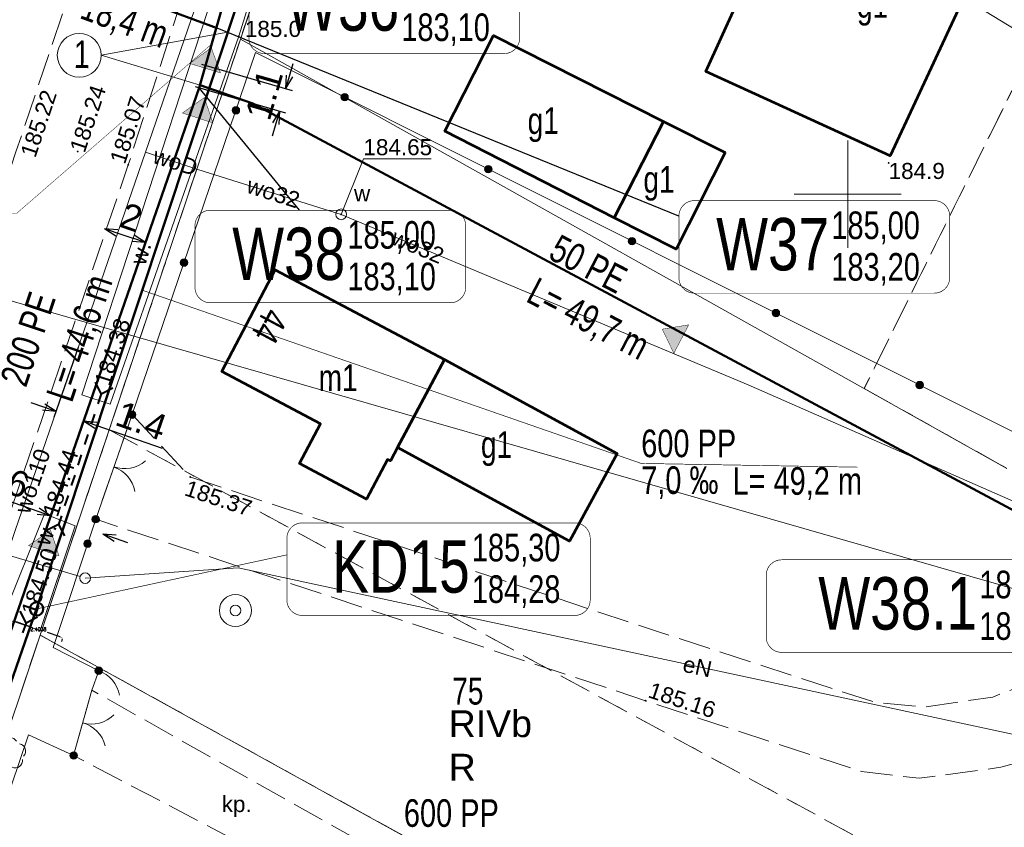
# Model space of a CAD drawing. Header units: metres. Extents: x 7482748 to 7484637, y 5684406 to 5687014.
# Tile 123 of 180: x 7483461 to 7483507, y 5686270 to 5686308. Entities that reach past the tile are written whole.
import ezdxf
from ezdxf.enums import TextEntityAlignment as Align
from ezdxf.lldxf.tags import DXFTag

# ---------------------------------------------------------------- set-up
doc = ezdxf.new("R2010")
doc.units = ezdxf.units.M
doc.header["$MEASUREMENT"] = 0
for name, pattern in [('1', [1.5, 1, -0.5]), ('KTJZ01_500', [2, 1.5, -0.5]), ('l217_500', [2, 1.5, -0.5]), ('l218_500', [1, 0.5, -0.5])]:
    doc.linetypes.add(name, pattern=pattern)
for name, color, linetype, lineweight in [('.domiar', 250, 'Continuous', 9), ('.k deszczowa', 200, 'Continuous', 50), ('.ks tłoczny', 104, 'Continuous', 50), ('_Dzialki', 7, 'Continuous', 0), ('_Dzialki_opis', 7, 'Continuous', 0), ('_Kontury', 7, 'Continuous', 0), ('_Kontury_opis', 7, 'Continuous', 0), ('_Podzial_sekcyjny_krzyze', 7, '1', 13), ('_Uzytki', 7, 'Continuous', 0), ('_Uzytki_opis', 7, 'Continuous', 0), ('BUIB05_01', 7, 'Continuous', 40), ('EGB_Adres', 7, 'Continuous', 0), ('EGB_Budynek', 7, 'Continuous', 0), ('EGB_Budynek_opis', 7, 'Continuous', 0), ('GES__SUSM04_01P', 7, 'Continuous', 13), ('GES__SUUS13_P', 7, 'Continuous', 13), ('KTOK02', 7, 'KTOK02_500', 13), ('KTOK04', 7, 'KTOK04L_500', 13), ('KTOK05_01', 7, 'Continuous', 13), ('RTPW01_P', 7, 'Continuous', 0), ('RTPW02_P', 7, 'Continuous', 0), ('SUPE_L_3', 1, 'Continuous', 13)]:
    doc.layers.add(name, color=color, linetype=linetype, lineweight=lineweight)
doc.layers.add('_ramki_nieplotowane', color=7, linetype='Continuous', lineweight=0, plot=False)
for name, color, linetype, lineweight, true_color in [('GES__SUPE_pL', 1, 'Continuous', 13, 0xff0000), ('GES__SUPS01_08L', 5, 'Continuous', 13, 0x0000ff), ('GES__SUPS01_08P', 5, 'Continuous', 13, 0x0000ff), ('GES__SUPW_01_pL', 5, 'Continuous', 13, 0x0000ff), ('GES__SUUS15_WP', 5, 'Continuous', 13, 0x0000ff), ('OBOP02_01', 7, 'Continuous', 13, 0x008000)]:
    doc.layers.add(name, color=color, linetype=linetype, lineweight=lineweight, true_color=true_color)
for name, color, linetype, lineweight, true_color, transparency in [('GES__SUPE_pT', 1, 'Continuous', 13, 0xff0000, 0.25), ('GES__SUPS01_08G', 5, 'Continuous', 13, 0x0000ff, 0.25), ('GES__SUPW_01_pT', 5, 'Continuous', 13, 0x0000ff, 0.25)]:
    doc.layers.add(name, color=color, linetype=linetype, lineweight=lineweight, true_color=true_color, transparency=transparency)
for name, color, linetype, lineweight, transparency in [('GES__SUUS_ET_08T', 7, 'Continuous', 13, 0.25), ('KTJZ01_O', 7, 'KTJZ01_500', 13, 0.5), ('KTPL01_O', 7, 'KTJZ01_500', 13, 0.5), ('KTPL01_T', 7, 'Continuous', 13, 0.25), ('PTRW02_O', 7, 'Continuous', 13, 0.5), ('PTRW02_T', 7, 'Continuous', 13, 0.25), ('RTPW01_G', 7, 'Continuous', 13, 0.25), ('RTPW02_G', 7, 'Continuous', 13, 0.25)]:
    doc.layers.add(name, color=color, linetype=linetype, lineweight=lineweight, transparency=transparency)
doc.layers.add('IS_kanalizacja_sanitarna', color=7, linetype='SOLID', true_color=0x000000)
doc.layers.add('IS_Opisy_działek_Net', color=7, linetype='SOLID', true_color=0x000000)
doc.layers.add('IS_Węzeł_sieci_kanalizacyjnej_-_opisy', color=7, linetype='Continuous')
doc.styles.get("Standard").update_dxf_attribs({"font": 'simplex.shx', "width": 0.75})
doc.styles.add('STYL_ARIAL', font='simplex.shx', dxfattribs={"width": 0.75, "oblique": 0.1})
doc.styles.add('Style-Arial', font='arial.ttf')
doc.linetypes.add('KTOK02_500', pattern='A,0.5,[117,IS_LineDef.shx,S=0.01,R=0,X=0,Y=0],0.5', length=1)
doc.linetypes.add('KTOK04L_500', pattern='A,0,[119,IS_LineDef.shx,S=0.01,R=0,X=0,Y=0],1', length=1)
tags = doc.linetypes.add('SOLID', pattern=[10, 10, 0]).pattern_tags.tags
tags[6:7] = [DXFTag(74, 4), DXFTag(75, 0), DXFTag(340, '0'), DXFTag(46, 0.0), DXFTag(50, 0.0), DXFTag(44, 0.0), DXFTag(45, 0.0)]
tags[4:5] = [DXFTag(74, 4), DXFTag(75, 0), DXFTag(340, '0'), DXFTag(46, 0.0), DXFTag(50, 0.0), DXFTag(44, 0.0), DXFTag(45, 0.0)]
doc.dimstyles.get("Standard").update_dxf_attribs({"dimtxt": 0.18, "dimasz": 0.18, "dimexe": 0.18, "dimexo": 0.0625, "dimgap": 0.09, "dimtad": 0, "dimtih": 1, "dimtoh": 1, "dimdec": 4, "dimzin": 0, "dimdsep": 46, "dimtxsty": 'Standard', "dimcen": 0.09, "dimadec": 0, "dimazin": 0, "dimtfac": 1, "dimtdec": 4, "dimtofl": 0, "dimtmove": 0, "dimatfit": 3, "dimfxl": 0, "dimtolj": 1, "dimtzin": 0, "dimarcsym": 0})

# ---------------------------------------------------------------- blocks, each defined once
blk = doc.blocks.new('SUPS01')
at = {"layer": 'GES__SUPS01_08P', "linetype": 'Continuous', "lineweight": 13}
h = blk.add_hatch(color=256, dxfattribs=at)
edge = h.paths.add_edge_path()
edge.add_arc((0, 0), 0.045, 0, 360)
blk = doc.blocks.new('SUSM04_01')
at = {"layer": 'GES__SUSM04_01P', "linetype": 'Continuous', "lineweight": 13}
blk.add_circle((0, 0), 0.25, dxfattribs=at)
blk = doc.blocks.new('SUUS13')
at = {"layer": 'GES__SUUS13_P', "linetype": 'Continuous', "lineweight": 13}
for radius in [0.75, 0.25]:
    blk.add_circle((0, 0), radius, dxfattribs=at)
blk = doc.blocks.new('SUUS15_2')
at = {"layer": 'GES__SUUS15_WP', "linetype": 'Continuous', "lineweight": 13}
blk.add_circle((0, 0), 0.25, dxfattribs=at)
blk = doc.blocks.new('OBOP02_01')
at = {"layer": 'OBOP02_01', "linetype": 'Continuous', "lineweight": 13}
h = blk.add_hatch(color=256, dxfattribs=at)
edge = h.paths.add_edge_path()
edge.add_arc((0, 0), 0.05, 0, 360)
for centre, start, end in [((-0.38, 0.12), 102, 222), ((0, 0.4), 30, 150), ((0.38, 0.12), 318, 78), ((-0.24, -0.32), 174, 294), ((0.24, -0.32), 246, 6)]:
    blk.add_arc(centre, 0.35, start, end, dxfattribs=at)
blk = doc.blocks.new('RTPW01')
at = {"layer": 'RTPW01_P', "linetype": 'Continuous', "lineweight": 0}
h = blk.add_hatch(color=256, dxfattribs=at)
edge = h.paths.add_edge_path()
edge.add_arc((0, 0), 0.045, 0, 360)
blk = doc.blocks.new('RTPW01_3')
at = {"layer": 'RTPW02_P', "linetype": 'Continuous', "lineweight": 0}
h = blk.add_hatch(color=256, dxfattribs=at)
edge = h.paths.add_edge_path()
edge.add_arc((0, 0), 0.045, 0, 360)
blk = doc.blocks.new('TerminatorOpen_0.5')
at = {"color": 0, "linetype": 'ByBlock', "lineweight": -2}
for q in [(-1, 0.25), (-1, 0), (-1, -0.25)]:
    blk.add_line((0, 0), q, dxfattribs=at)
blk = doc.blocks.new('*D522')
at = {"layer": '.domiar', "color": 0, "linetype": 'Continuous', "lineweight": -2, "transparency": 16777216}
for p, q in [((7483469.858, 5686306.067), (7483474.082, 5686304.846)), ((7483473.963, 5686305.515), (7483474.132, 5686306.101)), ((7483469.556, 5686305.021), (7483473.779, 5686303.8)), ((7483473.322, 5686303.297), (7483473.152, 5686302.711))]:
    blk.add_line(p, q, dxfattribs=at)
at = {"layer": 'Defpoints', "color": 0, "linetype": 'Continuous', "transparency": 16777216}
for p in [(7483469.57, 5686306.15), (7483469.268, 5686305.104), (7483473.491, 5686303.883)]:
    blk.add_point(p, dxfattribs=at)
at = {"layer": '.domiar', "color": 0, "linetype": 'Continuous', "lineweight": -2, "transparency": 16777216, "xscale": 0.61, "yscale": 0.61, "zscale": 0.61}
for p, rotation in [((7483473.793, 5686304.929), 253.8766293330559), ((7483473.491, 5686303.883), 73.87662933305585)]:
    blk.add_blockref('TerminatorOpen_0.5', p, dxfattribs=dict(at, rotation=rotation))
at = {"layer": '.domiar', "color": 0, "linetype": 'Continuous', "transparency": 16777216, "insert": (7483472.775, 5686304.657), "char_height": 1.2, "attachment_point": 5, "rotation": 73.8766, "style": 'Style-Arial'}
blk.add_mtext('\\A1;1.1', dxfattribs=at)
blk = doc.blocks.new('*D561')
at = {"layer": '.domiar', "color": 0, "linetype": 'Continuous', "lineweight": -2, "transparency": 16777216}
for p, q in [((7483465.429, 5686298.687), (7483465.429, 5686298.687)), ((7483465.907, 5686298.203), (7483466.66, 5686297.942))]:
    blk.add_line(p, q, dxfattribs=at)
at = {"layer": 'Defpoints', "color": 0, "linetype": 'Continuous', "transparency": 16777216}
for p in [(7483465.331, 5686298.403), (7483467.236, 5686297.742), (7483467.236, 5686297.742)]:
    blk.add_point(p, dxfattribs=at)
at = {"layer": '.domiar', "color": 0, "linetype": 'Continuous', "lineweight": -2, "transparency": 16777216, "xscale": 0.61, "yscale": 0.61, "zscale": 0.61}
for p, rotation in [((7483465.331, 5686298.403), 160.8690700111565), ((7483467.236, 5686297.742), 340.8690700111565)]:
    blk.add_blockref('TerminatorOpen_0.5', p, dxfattribs=dict(at, rotation=rotation))
at = {"layer": '.domiar', "color": 0, "linetype": 'Continuous', "transparency": 16777216, "insert": (7483466.579, 5686298.926), "char_height": 1.2, "attachment_point": 5, "rotation": 340.8691, "style": 'Style-Arial'}
blk.add_mtext('\\A1;2', dxfattribs=at)
blk = doc.blocks.new('*D562')
at = {"layer": '.domiar', "color": 0, "linetype": 'Continuous', "lineweight": -2, "transparency": 16777216}
for p, q in [((7483461.132, 5686280.146), (7483461.17, 5686280.257)), ((7483461.281, 5686280.028), (7483461.822, 5686279.84)), ((7483463.212, 5686279.358), (7483462.671, 5686279.545)), ((7483463.362, 5686279.24), (7483463.323, 5686279.129))]:
    blk.add_line(p, q, dxfattribs=at)
at = {"layer": '.domiar', "color": 0, "linetype": 'Continuous', "lineweight": 53, "transparency": 16777216}
for points in [[(7483461.291, 5686280.056), (7483461.271, 5686279.999), (7483461.111, 5686280.087)], [(7483463.222, 5686279.386), (7483463.202, 5686279.329), (7483463.382, 5686279.299)]]:
    blk.add_solid(points, dxfattribs=at)
at = {"layer": 'Defpoints', "color": 0, "linetype": 'Continuous', "lineweight": 53, "transparency": 16777216}
for p in [(7483461.111, 5686280.087), (7483461.111, 5686280.087), (7483463.382, 5686279.299)]:
    blk.add_point(p, dxfattribs=at)
at = {"layer": '.domiar', "color": 0, "linetype": 'Continuous', "transparency": 16777216, "insert": (7483462.247, 5686279.693), "char_height": 0.18, "attachment_point": 5}
blk.add_mtext('\\A1;2.4038', dxfattribs=at)
blk = doc.blocks.new('*D576')
at = {"layer": '.domiar', "color": 0, "linetype": 'Continuous', "lineweight": -2, "transparency": 16777216}
for p, q in [((7483464.107, 5686292.847), (7483462.972, 5686289.577)), ((7483465.384, 5686292.404), (7483464.25, 5686289.134)), ((7483462.494, 5686290.06), (7483461.918, 5686290.26)), ((7483464.924, 5686289.217), (7483468.02, 5686288.143))]:
    blk.add_line(p, q, dxfattribs=at)
at = {"layer": 'Defpoints', "color": 0, "linetype": 'Continuous', "transparency": 16777216}
for p in [(7483464.205, 5686293.13), (7483465.482, 5686292.687), (7483464.348, 5686289.417)]:
    blk.add_point(p, dxfattribs=at)
at = {"layer": '.domiar', "color": 0, "linetype": 'Continuous', "lineweight": -2, "transparency": 16777216, "xscale": 0.61, "yscale": 0.61, "zscale": 0.61}
for p, rotation in [((7483463.071, 5686289.86), 340.8690699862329), ((7483464.348, 5686289.417), 160.8690699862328)]:
    blk.add_blockref('TerminatorOpen_0.5', p, dxfattribs=dict(at, rotation=rotation))
at = {"layer": '.domiar', "color": 0, "linetype": 'Continuous', "transparency": 16777216, "insert": (7483467.056, 5686289.433), "char_height": 1.2, "attachment_point": 5, "rotation": 340.8691, "style": 'Style-Arial'}
blk.add_mtext('\\A1;1.4', dxfattribs=at)
blk = doc.blocks.new('*D577')
at = {"layer": '.domiar', "color": 0, "linetype": 'Continuous', "lineweight": -2, "transparency": 16777216}
for p, q in [((7483462.238, 5686285.195), (7483459.012, 5686286.314)), ((7483462.716, 5686284.712), (7483462.716, 5686284.712)), ((7483465.152, 5686283.867), (7483465.152, 5686283.867)), ((7483465.826, 5686283.95), (7483466.403, 5686283.75))]:
    blk.add_line(p, q, dxfattribs=at)
at = {"layer": 'Defpoints', "color": 0, "linetype": 'Continuous', "transparency": 16777216}
for p in [(7483462.814, 5686284.995), (7483462.814, 5686284.995), (7483465.25, 5686284.15)]:
    blk.add_point(p, dxfattribs=at)
at = {"layer": '.domiar', "color": 0, "linetype": 'Continuous', "lineweight": -2, "transparency": 16777216, "xscale": 0.61, "yscale": 0.61, "zscale": 0.61}
for p, rotation in [((7483462.814, 5686284.995), 340.8690700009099), ((7483465.25, 5686284.15), 160.8690700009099)]:
    blk.add_blockref('TerminatorOpen_0.5', p, dxfattribs=dict(at, rotation=rotation))
at = {"layer": '.domiar', "color": 0, "linetype": 'Continuous', "transparency": 16777216, "insert": (7483460.636, 5686286.717), "char_height": 1.2, "attachment_point": 5, "rotation": 340.8691, "style": 'Style-Arial'}
blk.add_mtext('\\A1;2.6', dxfattribs=at)

msp = doc.modelspace()

# ---------------------------------------------------------------- hatches: boundary and pattern name
at = {"layer": 'IS_kanalizacja_sanitarna', "linetype": 'Continuous', "ltscale": 0.01}
for points in [[(7483470.31352, 5686306.84004), (7483469.30434, 5686306.10243), (7483470.73905, 5686305.6647)], [(7483469.98965, 5686304.51012), (7483468.96535, 5686303.79366), (7483470.39065, 5686303.32619)], [(7483491.35026, 5686293.70071), (7483491.89025, 5686292.57336), (7483492.58371, 5686293.90344)], [(7483462.81648, 5686284.30855), (7483461.78752, 5686283.5988), (7483463.20973, 5686283.12201)]]:
    msp.add_hatch(color=256, dxfattribs=at).paths.add_polyline_path(points)
at = {"layer": 'KTOK05_01', "linetype": 'Continuous', "lineweight": 13}
h = msp.add_hatch(color=256, dxfattribs=at)
edge = h.paths.add_edge_path()
edge.add_arc((7483476.53339, 5686304.5294), 0.175, 0, 360)
h = msp.add_hatch(color=256, dxfattribs=at)
edge = h.paths.add_edge_path()
edge.add_arc((7483471.45908, 5686303.908), 0.175, 0, 360)
h = msp.add_hatch(color=256, dxfattribs=at)
edge = h.paths.add_edge_path()
edge.add_arc((7483483.23907, 5686301.17025), 0.175, 0, 360)
h = msp.add_hatch(color=256, dxfattribs=at)
edge = h.paths.add_edge_path()
edge.add_arc((7483489.94474, 5686297.81111), 0.175, 0, 360)
h = msp.add_hatch(color=256, dxfattribs=at)
edge = h.paths.add_edge_path()
edge.add_arc((7483469.03954, 5686296.809), 0.175, 0, 360)
h = msp.add_hatch(color=256, dxfattribs=at)
edge = h.paths.add_edge_path()
edge.add_arc((7483496.65042, 5686294.45196), 0.175, 0, 360)
h = msp.add_hatch(color=256, dxfattribs=at)
edge = h.paths.add_edge_path()
edge.add_arc((7483503.3561, 5686291.09281), 0.175, 0, 360)
h = msp.add_hatch(color=256, dxfattribs=at)
edge = h.paths.add_edge_path()
edge.add_arc((7483466.62, 5686289.71), 0.175, 0, 360)
h = msp.add_hatch(color=256, dxfattribs=at)
edge = h.paths.add_edge_path()
edge.add_arc((7483464.92, 5686284.83), 0.175, 0, 360)
h = msp.add_hatch(color=256, dxfattribs=at)
edge = h.paths.add_edge_path()
edge.add_arc((7483464.54165, 5686283.69114), 0.175, 0, 360)
h = msp.add_hatch(color=256, dxfattribs=at)
edge = h.paths.add_edge_path()
edge.add_arc((7483465.06, 5686277.76), 0.175, 0, 360)
h = msp.add_hatch(color=256, dxfattribs=at)
edge = h.paths.add_edge_path()
edge.add_arc((7483463.89, 5686273.8), 0.175, 0, 360)

# ---------------------------------------------------------------- linework, layer by layer
at = {"layer": '.domiar', "linetype": 'Continuous'}
for points in [[(7483471.08638, 5686307.55607), (7483465.17322, 5686306.48647)], [(7483465.17322, 5686306.48647), (7483469.78693, 5686305.09685)]]:
    msp.add_lwpolyline(points, dxfattribs=at)
msp.add_circle((7483464.15195, 5686306.48647), 1.02127, dxfattribs=at)
at = {"layer": '.k deszczowa', "linetype": 'Continuous'}
for points in [[(7483477.63796, 5686327.31231), (7483462.1617, 5686280.64377)], [(7483462.1617, 5686280.64377), (7483445.76597, 5686233.40003)]]:
    msp.add_lwpolyline(points, dxfattribs=at)
msp.add_ellipse((7483462.1617, 5686280.64327), major_axis=(0.315, 0), ratio=1, dxfattribs=at)
at = {"layer": '.ks tłoczny', "color": 111, "linetype": 'Continuous', "true_color": 0x70ffb8}
for points in [[(7483539.01604, 5686517.01603), (7483532.57298, 5686498.14781), (7483528.59305, 5686485.74461), (7483524.06285, 5686471.15079), (7483517.4639, 5686451.301), (7483517.4639, 5686451.301), (7483513.19053, 5686438.59386), (7483506.80338, 5686419.9052), (7483503.67491, 5686410.75136), (7483489.19771, 5686367.92381), (7483488.55879, 5686366.36971), (7483487.69105, 5686359.59365), (7483481.55397, 5686341.5735), (7483479.339, 5686335.06975), (7483478.08149, 5686331.37736), (7483471.44464, 5686310.91538), (7483469.74193, 5686304.9671), (7483455.28388, 5686263.28755), (7483450.42845, 5686249.12706), (7483447.14669, 5686239.55607), (7483444.38858, 5686231.83101), (7483432.0435, 5686195.45156)], [(7483470.59329, 5686307.75754), (7483459.45908, 5686311.87349)]]:
    msp.add_lwpolyline(points, dxfattribs=at)
at = {"layer": '.ks tłoczny', "linetype": 'Continuous'}
msp.add_lwpolyline([(7483518.19788, 5686290.28794), (7483513.84531, 5686281.97301), (7483472.25648, 5686304.2402), (7483469.78693, 5686305.09685)], dxfattribs=at)
at = {"layer": '_Dzialki', "color": 96, "linetype": 'Continuous', "true_color": 0x008000}
msp.add_line((7483462.33, 5686279.42), (7483551.78, 5686229.99), dxfattribs=at)
at = {"layer": '_Dzialki', "color": 96, "linetype": 'Continuous', "true_color": 0x008000, "flags": 128}
for points in [[(7483480.54, 5686333.61), (7483471.67, 5686307.23)], [(7483512.58, 5686304.78), (7483492.85, 5686316.82)], [(7483462.33, 5686279.42), (7483471.67, 5686307.23)], [(7483471.67, 5686307.23), (7483507.43, 5686287.2)], [(7483453.22, 5686252.18), (7483462.33, 5686279.42)]]:
    msp.add_lwpolyline(points, dxfattribs=at)
at = {"layer": '_Kontury', "color": 96, "linetype": 'l217_500', "true_color": 0x008000, "flags": 128}
for points in [[(7483480.54, 5686333.61), (7483471.67, 5686307.23)], [(7483514.35, 5686318.33), (7483500.77, 5686290.93)], [(7483471.67, 5686307.23), (7483465.55, 5686289)], [(7483500.77, 5686290.93), (7483512.63, 5686284.29)], [(7483465.55, 5686289), (7483462.33, 5686279.42)], [(7483465.55, 5686289), (7483505.41, 5686267.28)], [(7483462.33, 5686279.42), (7483455.91, 5686260.22)], [(7483462.33, 5686279.42), (7483486.47, 5686266.08)]]:
    msp.add_lwpolyline(points, dxfattribs=at)
at = {"layer": '_Podzial_sekcyjny_krzyze', "linetype": 'Continuous'}
for p, q in [((7483500, 5686297.5), (7483500, 5686302.5)), ((7483497.5, 5686300), (7483502.5, 5686300))]:
    msp.add_line(p, q, dxfattribs=at)
at = {"layer": '_ramki_nieplotowane', "color": 3, "linetype": 'Continuous', "lineweight": 0, "flags": 128}
msp.add_lwpolyline([(7483284.2, 5686345.82), (7483569.66, 5686263.79), (7483685.79, 5686667.94), (7483400.34, 5686749.97), (7483284.2, 5686345.82)], close=True, dxfattribs=at)
at = {"layer": '_Uzytki', "color": 96, "linetype": 'l218_500', "true_color": 0x008000, "flags": 128}
for points in [[(7483480.54, 5686333.61), (7483471.67, 5686307.23)], [(7483500.77, 5686290.93), (7483514.35, 5686318.33)], [(7483471.67, 5686307.23), (7483465.55, 5686289)], [(7483512.63, 5686284.29), (7483500.77, 5686290.93)], [(7483465.55, 5686289), (7483462.33, 5686279.42)], [(7483465.55, 5686289), (7483505.41, 5686267.28)], [(7483462.33, 5686279.42), (7483455.91, 5686260.22)], [(7483486.47, 5686266.08), (7483462.33, 5686279.42)]]:
    msp.add_lwpolyline(points, dxfattribs=at)
at = {"layer": 'BUIB05_01', "linetype": 'Continuous', "lineweight": 40}
for p, q in [((7483465.18, 5686290.69), (7483464.91, 5686291.23)), ((7483465.18, 5686290.69), (7483465.72, 5686290.96)), ((7483465.18, 5686290.69), (7483465.02, 5686290.21)), ((7483464.87, 5686289.74), (7483464.71, 5686289.26)), ((7483464.56, 5686288.79), (7483464.4, 5686288.31)), ((7483464.25, 5686287.84), (7483464.09, 5686287.36)), ((7483463.94, 5686286.89), (7483463.78, 5686286.41)), ((7483463.63, 5686285.94), (7483463.47, 5686285.46)), ((7483463.32, 5686284.99), (7483463.19, 5686284.59)), ((7483463.19, 5686284.59), (7483462.65, 5686284.32)), ((7483463.19, 5686284.59), (7483463.46, 5686284.05)), ((7483461.67, 5686280), (7483461.4, 5686280.54)), ((7483461.67, 5686280), (7483462.21, 5686280.27)), ((7483461.67, 5686280), (7483461.51, 5686279.53))]:
    msp.add_line(p, q, dxfattribs=at)
at = {"layer": 'EGB_Budynek', "color": 7, "linetype": 'Continuous', "lineweight": 53, "flags": 128}
for points in [[(7483507.17, 5686312.97), (7483501.98, 5686301.79), (7483496.24, 5686304.42), (7483493.38, 5686305.73), (7483495.53, 5686310.46), (7483498.39, 5686309.15), (7483501.34, 5686315.63), (7483507.17, 5686312.97)], [(7483491.41, 5686303.39), (7483489.1, 5686298.9), (7483481.2, 5686302.95), (7483483.48, 5686307.41), (7483491.41, 5686303.39)], [(7483494.29, 5686301.94), (7483492, 5686297.43), (7483489.1, 5686298.9), (7483491.41, 5686303.39), (7483494.29, 5686301.94)], [(7483481.19, 5686292.28), (7483479, 5686288.17), (7483478.67, 5686287.55), (7483478.54, 5686287.62), (7483477.56, 5686285.77), (7483474.42, 5686287.43), (7483475.4, 5686289.28), (7483470.81, 5686291.73), (7483473.3, 5686296.47), (7483481.19, 5686292.28)], [(7483481.19, 5686292.28), (7483489.24, 5686287.89), (7483487.03, 5686283.81), (7483479, 5686288.17), (7483481.19, 5686292.28)]]:
    msp.add_lwpolyline(points, dxfattribs=at)
at = {"layer": 'GES__SUPE_pL', "linetype": 'Continuous', "lineweight": 13, "flags": 128}
msp.add_lwpolyline([(7483464.43, 5686282.08), (7483471.57, 5686282.56), (7483521.43, 5686271.84)], dxfattribs=at)
at = {"layer": 'GES__SUPS01_08L', "linetype": 'Continuous', "lineweight": 13, "flags": 128}
msp.add_lwpolyline([(7483476.37, 5686299.06), (7483477.41, 5686301.65), (7483480.57, 5686301.65)], dxfattribs=at)
at = {"layer": 'GES__SUPW_01_pL', "linetype": 'Continuous', "lineweight": 13}
for q in [(7483467.24, 5686301.96), (7483476.37, 5686299.06)]:
    msp.add_line((7483469.68, 5686301.16), q, dxfattribs=at)
at = {"layer": 'GES__SUPW_01_pL', "linetype": 'Continuous', "lineweight": 13, "flags": 128}
for points in [[(7483491.21, 5686372.73), (7483490.51, 5686369.87), (7483479.36, 5686339), (7483478.06, 5686333.44), (7483477.24, 5686331.05), (7483467.24, 5686301.96)], [(7483440.69, 5686248.23), (7483448.54, 5686245.04), (7483450.48, 5686251.51), (7483451.78, 5686255.85), (7483461.17, 5686284.3), (7483467.24, 5686301.96)], [(7483476.37, 5686299.06), (7483495.36, 5686291.1), (7483521.78, 5686279.5)]]:
    msp.add_lwpolyline(points, dxfattribs=at)
at = {"layer": 'IS_kanalizacja_sanitarna', "linetype": 'Continuous', "ltscale": 0.01, "const_width": 0.02}
for points in [[(7483470.31352, 5686306.84004), (7483469.30434, 5686306.10243), (7483470.73905, 5686305.6647), (7483470.31352, 5686306.84004)], [(7483469.98965, 5686304.51012), (7483468.96535, 5686303.79366), (7483470.39065, 5686303.32619), (7483469.98965, 5686304.51012)], [(7483491.35026, 5686293.70071), (7483491.89025, 5686292.57336), (7483492.58371, 5686293.90344), (7483491.35026, 5686293.70071)], [(7483462.81648, 5686284.30855), (7483461.78752, 5686283.5988), (7483463.20973, 5686283.12201), (7483462.81648, 5686284.30855)]]:
    msp.add_lwpolyline(points, dxfattribs=at)
at = {"layer": 'IS_Opisy_działek_Net', "linetype": 'Continuous', "ltscale": 0.01, "const_width": 0.02}
msp.add_lwpolyline([(7483470.37828, 5686307.0523), (7483461.24148, 5686299.1129), (7483455.40267, 5686299.1129)], dxfattribs=at)
at = {"layer": 'IS_Węzeł_sieci_kanalizacyjnej_-_opisy', "color": 18, "linetype": 'SOLID', "ltscale": 0.01, "true_color": 0x000000, "const_width": 0.03}
for points in [[(7483472.78842, 5686306.56579), (7483483.97842, 5686306.56579, 0.414214), (7483484.69842, 5686307.28579), (7483484.69842, 5686310.16579, 0.414214), (7483483.97842, 5686310.88579), (7483472.78842, 5686310.88579, 0.414214), (7483472.06842, 5686310.16579), (7483472.06842, 5686307.28579, 0.414214), (7483472.78842, 5686306.56579)], [(7483492.84799, 5686295.38112), (7483504.03799, 5686295.38112, 0.414214), (7483504.75799, 5686296.10112), (7483504.75799, 5686298.98112, 0.414214), (7483504.03799, 5686299.70112), (7483492.84799, 5686299.70112, 0.414214), (7483492.12799, 5686298.98112), (7483492.12799, 5686296.10112, 0.414214), (7483492.84799, 5686295.38112)], [(7483470.27146, 5686294.93288), (7483481.46146, 5686294.93288, 0.414214), (7483482.18146, 5686295.65288), (7483482.18146, 5686298.53288, 0.414214), (7483481.46146, 5686299.25288), (7483470.27146, 5686299.25288, 0.414214), (7483469.55146, 5686298.53288), (7483469.55146, 5686295.65288, 0.414214), (7483470.27146, 5686294.93288)], [(7483496.91971, 5686278.61442), (7483510.93971, 5686278.61442, 0.414214), (7483511.65971, 5686279.33442), (7483511.65971, 5686282.21442, 0.414214), (7483510.93971, 5686282.93442), (7483496.91971, 5686282.93442, 0.414214), (7483496.19971, 5686282.21442), (7483496.19971, 5686279.33442, 0.414214), (7483496.91971, 5686278.61442)]]:
    msp.add_lwpolyline(points, format="xyb", dxfattribs=at)
at = {"layer": 'IS_Węzeł_sieci_kanalizacyjnej_-_opisy', "color": 18, "linetype": 'SOLID', "ltscale": 0.01, "true_color": 0x000000}
for points in [[(7483492.12799, 5686298.98112), (7483470.59329, 5686307.75702)], [(7483474.42736, 5686299.25288), (7483469.74193, 5686304.96659)]]:
    msp.add_lwpolyline(points, dxfattribs=at)
at = {"layer": 'IS_Węzeł_sieci_kanalizacyjnej_-_opisy', "color": 200, "linetype": 'SOLID', "ltscale": 0.01, "const_width": 0.03}
for points in [[(7483467.09462, 5686295.51897), (7483490.36729, 5686287.43375), (7483500.48463, 5686287.25854)], [(7483473.8386, 5686283.16543), (7483462.1617, 5686280.64327)]]:
    msp.add_lwpolyline(points, dxfattribs=at)
msp.add_lwpolyline([(7483474.5586, 5686280.33887), (7483487.2686, 5686280.33887, 0.414214), (7483487.9886, 5686281.05887), (7483487.9886, 5686283.93887, 0.414214), (7483487.2686, 5686284.65887), (7483474.5586, 5686284.65887, 0.414214), (7483473.8386, 5686283.93887), (7483473.8386, 5686281.05887, 0.414214), (7483474.5586, 5686280.33887)], format="xyb", dxfattribs=at)
at = {"layer": 'KTJZ01_O', "linetype": 'KTJZ01_500', "lineweight": 13, "flags": 128}
for points in [[(7483197.91, 5685647.78), (7483191.3, 5685645.21), (7483187.04, 5685652.01), (7483182.78, 5685658.81), (7483173.01, 5685674.4), (7483160.42, 5685696.27), (7483153.69, 5685714.72), (7483149.66, 5685738.88), (7483150.14, 5685742.97), (7483152.18, 5685766.74), (7483152.64, 5685773.87), (7483156.88, 5685789.66), (7483160.03, 5685797.82), (7483165.63, 5685808.56), (7483171.47, 5685814.85), (7483176.12, 5685820.16), (7483191.38, 5685837.95), (7483216.44, 5685866.07), (7483238.67, 5685890.6), (7483242.86, 5685894.87), (7483263.91, 5685918.34), (7483290.28, 5685947.07), (7483315.51, 5685974.43), (7483346.16, 5686007.45), (7483367.58, 5686031.19), (7483372.66, 5686037.59), (7483378.07, 5686044.41), (7483383.78, 5686055), (7483386.81, 5686063.17), (7483391.06, 5686075.79), (7483392.94, 5686081.53), (7483394.38, 5686081.91), (7483397.17, 5686082.85), (7483401.23, 5686082.98), (7483404.7, 5686083), (7483407.11, 5686083.92), (7483410.43, 5686086.41), (7483412.08, 5686088.69), (7483412.96, 5686091.17), (7483413.79, 5686094.46), (7483412.71, 5686099.4), (7483411.05, 5686100.85), (7483407.94, 5686103.18), (7483405.29, 5686104.69), (7483403.35, 5686106.28), (7483402.57, 5686107.54), (7483401.86, 5686108.47), (7483403.54, 5686113.11), (7483404.07, 5686113.93), (7483409.52, 5686129.91), (7483416.09, 5686150.36), (7483420.49, 5686164.15), (7483421.47, 5686167.05), (7483423.62, 5686173.38), (7483428.4, 5686186.8), (7483437.81, 5686215.26), (7483441.02, 5686225.03), (7483450.09, 5686253.79), (7483453.73, 5686263.28), (7483459.39, 5686280.61), (7483466.44, 5686301.37), (7483471.25, 5686316.24), (7483473.9, 5686323.17), (7483478.13, 5686336.85), (7483485.37, 5686356.93), (7483492.13, 5686378.36), (7483498.67, 5686398.43), (7483502.19, 5686408.5), (7483505.2, 5686417.38), (7483513.05, 5686441.11), (7483516.25, 5686450.23), (7483530.52, 5686493.07), (7483533.34, 5686501.51), (7483543.47, 5686531.52), (7483557.14, 5686572.33), (7483559.91, 5686580.46), (7483570.16, 5686610.95), (7483575.71, 5686628.68), (7483581.26, 5686643.91), (7483583.2, 5686649.41), (7483591.35, 5686674.28), (7483597.45, 5686691.67), (7483602.2, 5686705.71), (7483616.93, 5686750.38), (7483619.53, 5686757.95), (7483621.36, 5686763.29), (7483634.9, 5686799.43), (7483640.84, 5686811.96)], [(7483613.29, 5686753.85), (7483610.52, 5686745.34), (7483597.42, 5686707.23), (7483592.84, 5686693.63), (7483586.65, 5686674.57), (7483578.94, 5686652.57), (7483576.44, 5686645.6), (7483570.92, 5686629.39), (7483565.29, 5686612), (7483555.03, 5686581.98), (7483552.34, 5686573.92), (7483538.5, 5686532.62), (7483528.43, 5686502.82), (7483525.69, 5686494.44), (7483511.5, 5686452.13), (7483508.06, 5686441.86), (7483500.41, 5686418.93), (7483497.52, 5686410.47), (7483493.78, 5686400.09), (7483487.22, 5686379.91), (7483478.75, 5686354.53), (7483473.28, 5686338.58), (7483466.59, 5686318.01), (7483461.2, 5686301.98), (7483454.76, 5686282.03), (7483448.77, 5686264.59), (7483445.69, 5686255.08), (7483445.07, 5686253.25), (7483443.78, 5686249.4), (7483442.67, 5686246.12), (7483436.06, 5686226.36), (7483432.79, 5686216.79), (7483423.48, 5686188.39), (7483415.91, 5686165.55), (7483411.29, 5686151.94), (7483403.43, 5686128.74), (7483397.27, 5686110.49), (7483396.29, 5686107.6), (7483389.25, 5686086.41), (7483386.32, 5686077.5), (7483382.09, 5686064.87), (7483379.33, 5686057.56), (7483373.91, 5686047.4), (7483368.95, 5686041.13), (7483363.52, 5686034.43), (7483341.98, 5686010.31), (7483311.83, 5685977.83), (7483286.59, 5685950.4), (7483260.12, 5685921.63), (7483238.78, 5685898.43), (7483234.43, 5685893.44), (7483212.81, 5685869.61), (7483187.54, 5685841.24), (7483162.41, 5685812.7), (7483151.44, 5685800.65), (7483147.59, 5685795.21)]]:
    msp.add_lwpolyline(points, dxfattribs=at)
at = {"layer": 'KTOK02', "linetype": 'Continuous', "lineweight": 13}
for p, q in [((7483466.62, 5686289.71), (7483464.92, 5686284.83)), ((7483464.74, 5686276.85), (7483463.89, 5686273.8))]:
    msp.add_line(p, q, dxfattribs=at)
for centre, start, end in [((7483466.26, 5686288.69), 250.79, 310.79), ((7483465.28, 5686285.85), 10.79, 70.79), ((7483464.72, 5686276.77), 254.43, 314.43), ((7483463.91, 5686273.88), 14.43, 74.43)]:
    msp.add_arc(centre, 1.5, start, end, dxfattribs=at)
at = {"layer": 'KTOK04', "linetype": 'Continuous', "lineweight": 13}
msp.add_line((7483465.06, 5686277.76), (7483464.74, 5686276.85), dxfattribs=at)
msp.add_arc((7483464.56, 5686276.34), 1.5, 10.63, 70.63, dxfattribs=at)
at = {"layer": 'KTOK05_01', "linetype": 'Continuous', "lineweight": 13, "flags": 128}
for points in [[(7483466.62, 5686289.71), (7483472.38, 5686306.61), (7483509.59, 5686287.97), (7483515.77, 5686302.82), (7483524.62, 5686297.66)], [(7483465.06, 5686277.76), (7483462.93, 5686278.84), (7483464.92, 5686284.83)], [(7483463.89, 5686273.8), (7483461.78, 5686274.76), (7483454.07, 5686251.95)]]:
    msp.add_lwpolyline(points, dxfattribs=at)
at = {"layer": 'KTOK05_01', "linetype": 'Continuous', "lineweight": 13}
for centre in [(7483476.53, 5686304.53), (7483471.46, 5686303.91), (7483483.24, 5686301.17), (7483489.94, 5686297.81), (7483469.04, 5686296.81), (7483496.65, 5686294.45), (7483503.36, 5686291.09), (7483466.62, 5686289.71), (7483464.92, 5686284.83), (7483464.54, 5686283.69), (7483465.06, 5686277.76), (7483463.89, 5686273.8)]:
    msp.add_circle(centre, 0.175, dxfattribs=at)
at = {"layer": 'KTPL01_O', "linetype": 'KTJZ01_500', "lineweight": 13, "flags": 128}
for points in [[(7483466.62, 5686289.71), (7483469.33, 5686286.8), (7483491.12, 5686279.59), (7483501.25, 5686276.29), (7483503.52, 5686276.06), (7483506.77, 5686276.53), (7483510.66, 5686278.04), (7483513.35, 5686280.5), (7483516.05, 5686285.94), (7483523.38, 5686282.74), (7483521.51, 5686278.85), (7483519.96, 5686279.83), (7483517.52, 5686274.64), (7483520.43, 5686273.29), (7483520.16, 5686272.53), (7483518.85, 5686272.94), (7483514.35, 5686275.11), (7483513.31, 5686275.33), (7483512.07, 5686275.06), (7483509.89, 5686274.03), (7483507.15, 5686273.25), (7483503.34, 5686272.74), (7483500.65, 5686273.05), (7483490.57, 5686276.36), (7483464.92, 5686284.83), (7483466.62, 5686289.71)], [(7483463.89, 5686273.8), (7483464.74, 5686276.85), (7483481.04, 5686267.66), (7483479.94, 5686265.38), (7483463.89, 5686273.8)]]:
    msp.add_lwpolyline(points, close=True, dxfattribs=at)
at = {"layer": 'PTRW02_O', "linetype": 'Continuous', "lineweight": 13, "flags": 128}
for points in [[(7483472.62, 5686316.14), (7483464.27, 5686290.63), (7483465.59, 5686290.2), (7483471.59, 5686307.37), (7483474.24, 5686315.89), (7483472.62, 5686316.14)], [(7483460.59, 5686280.22), (7483462.33, 5686279.64), (7483463.96, 5686284.52), (7483462.53, 5686285.08), (7483460.59, 5686280.22)]]:
    msp.add_lwpolyline(points, close=True, dxfattribs=at)
at = {"layer": 'SUPE_L_3', "linetype": 'Continuous'}
msp.add_line((7483459.4, 5686283.58), (7483464.19, 5686282.15), dxfattribs=at)

# ---------------------------------------------------------------- block references
at = {"layer": 'GES__SUPS01_08P', "linetype": 'Continuous', "lineweight": 13}
msp.add_blockref('SUPS01', (7483476.37, 5686299.06), dxfattribs=at)
at = {"layer": 'GES__SUSM04_01P', "linetype": 'Continuous', "lineweight": 13}
msp.add_blockref('SUSM04_01', (7483464.43, 5686282.08), dxfattribs=at)
at = {"layer": 'GES__SUUS13_P', "linetype": 'Continuous', "lineweight": 13}
msp.add_blockref('SUUS13', (7483471.44, 5686280.57), dxfattribs=at)
at = {"layer": 'GES__SUUS15_WP', "linetype": 'Continuous', "lineweight": 13, "rotation": 270}
msp.add_blockref('SUUS15_2', (7483476.37, 5686299.06), dxfattribs=at)
at = {"layer": 'OBOP02_01', "linetype": 'Continuous', "lineweight": 13}
msp.add_blockref('OBOP02_01', (7483460.92, 5686273.89), dxfattribs=at)
at = {"layer": 'RTPW01_P', "linetype": 'Continuous', "lineweight": 0}
for p in [(7483471.59, 5686307.37), (7483501.91, 5686301.46)]:
    msp.add_blockref('RTPW01', p, dxfattribs=at)
at = {"layer": 'RTPW02_P', "linetype": 'Continuous', "lineweight": 0}
for p in [(7483464.08, 5686301.99), (7483466.44, 5686301.37), (7483465.18, 5686290.69), (7483469.33, 5686286.8), (7483463.19, 5686284.59), (7483461.67, 5686280), (7483490.57, 5686276.36)]:
    msp.add_blockref('RTPW01_3', p, dxfattribs=at)

# ---------------------------------------------------------------- texts
at = {"layer": '.k deszczowa', "linetype": 'Continuous'}
for s, insert, char_height, attachment_point in [('{\\fArial|b0|i0|c238|p34;600 PP}', (7483490.36729, 5686287.70735), 1.2888, 7), ('{\\fArial|b0|i0|c238|p34;7,0 ‰}', (7483490.36729, 5686287.29695), 1.2888, 1), ('\\fArial|b0|i0;L= 49,2 m', (7483494.62767, 5686287.25854), 1.2888, 1), ('\\fArial|b0|i0;185,30', (7483482.4686, 5686282.62247), 1.2888, 7), ('\\fArial|b0|i0;KD15', (7483482.3686, 5686281.36727), 2.448, 9), ('\\fArial|b0|i0;184,28', (7483482.4686, 5686282.21207), 1.2888, 1), ('{\\fArial|b0|i0|c238|p34;600 PP}', (7483479.29661, 5686270.45162), 1.2888, 7)]:
    msp.add_mtext(s, dxfattribs=dict(at, insert=insert, char_height=char_height, attachment_point=attachment_point))
at = {"layer": '_Dzialki_opis', "color": 96, "true_color": 0x008000, "insert": (7483481.55, 5686276.16), "char_height": 1.25, "attachment_point": 7, "line_spacing_factor": 0.6, "style": 'STYL_ARIAL'}
msp.add_mtext('\\fArial|b0|i0|c238238|p39;75', dxfattribs=at)
at = {"layer": '_Kontury_opis', "color": 96, "linetype": 'Continuous', "lineweight": 13, "true_color": 0x008000, "style": 'Style-Arial'}
msp.add_text('RIVb', height=1.25, dxfattribs=at).set_placement((7483481.39, 5686274.66))
at = {"layer": '_Uzytki_opis', "color": 96, "linetype": 'Continuous', "lineweight": 13, "true_color": 0x008000, "style": 'Style-Arial'}
msp.add_text('R', height=1.25, dxfattribs=at).set_placement((7483481.39, 5686272.63))
at = {"layer": 'EGB_Adres', "insert": (7483473.94, 5686294.19), "char_height": 1.25, "attachment_point": 1, "rotation": 241.89373, "line_spacing_factor": 0.6, "style": 'STYL_ARIAL'}
msp.add_mtext('\\fArial|b0|i0|c238238|p39;44 ', dxfattribs=at)
at = {"layer": 'EGB_Budynek_opis', "color": 7, "char_height": 1.25, "attachment_point": 7, "line_spacing_factor": 0.6, "style": 'STYL_ARIAL'}
for s, insert in [('\\fArial|b0|i0|c238238|p39;g1', (7483500.43, 5686307.86)), ('\\fArial|b0|i0|c238238|p39;g1', (7483485.07, 5686302.43)), ('\\fArial|b0|i0|c238238|p39;g1', (7483490.47, 5686299.69)), ('\\fArial|b0|i0|c238238|p39;m1', (7483475.32, 5686290.81)), ('\\fArial|b0|i0|c238238|p39;g1', (7483482.89, 5686287.31))]:
    msp.add_mtext(s, dxfattribs=dict(at, insert=insert))
at = {"layer": 'GES__SUPE_pT', "linetype": 'Continuous', "lineweight": 13, "style": 'Style-Arial'}
msp.add_text('eN', height=0.75, rotation=347.88, dxfattribs=at).set_placement((7483492.99, 5686277.95), align=Align.MIDDLE_CENTER)
at = {"layer": 'GES__SUPS01_08G', "linetype": 'Continuous', "lineweight": 13, "style": 'Style-Arial'}
msp.add_text('184.65', height=0.75, dxfattribs=at).set_placement((7483477.41, 5686301.82))
at = {"layer": 'GES__SUPW_01_pT', "linetype": 'Continuous', "lineweight": 13, "style": 'Style-Arial'}
for s, rotation, p in [('woD', 342.37, (7483468.64, 5686301.52)), ('wo32', 342.38, (7483473.21, 5686300.07)), ('wo32', 337.26, (7483479.95, 5686297.56)), ('wo110', 71.03, (7483461.97, 5686286.61))]:
    msp.add_text(s, height=0.75, rotation=rotation, dxfattribs=at).set_placement(p, align=Align.MIDDLE_CENTER)
at = {"layer": 'GES__SUUS_ET_08T', "linetype": 'Continuous', "lineweight": 13, "style": 'Style-Arial'}
msp.add_text('w', height=0.75, dxfattribs=at).set_placement((7483476.97, 5686299.66))
at = {"layer": 'IS_Opisy_działek_Net', "linetype": 'Continuous', "ltscale": 0.01, "char_height": 1.2888}
for s, insert, attachment_point, rotation in [('\\fArial|b0|i0;L= 18,4 m', (7483462.77324, 5686310.10786), 1, 339.7), ('{\\fArial|b0|i0|c238|p34;1}', (7483463.90354, 5686307.17902), 1, 359.404696), ('{\\fArial|b0|i0|c238|p34;50 PE}', (7483485.96579, 5686297.00669), 7, 332.5), ('\\fArial|b0|i0;L= 44,6 m', (7483462.58477, 5686290.63158), 1, 71.5), ('\\fArial|b0|i0;L= 49,7 m', (7483485.52694, 5686296.16367), 1, 332.5), ('\\fArial|b0|i0;', (7483466.18627, 5686295.75154), 7, 71.5), ('\\fArial|b0|i0;', (7483466.18627, 5686295.75154), 7, 71.5), ('\\fArial|b0|i0;', (7483466.9763, 5686295.11812), 1, 71.5), ('\\fArial|b0|i0;', (7483466.9763, 5686295.11812), 1, 71.5), ('{\\fArial|b0|i0|c238|p34;200 PE}', (7483461.68348, 5686290.93315), 7, 71.5), ('\\fArial|b0|i0;', (7483492.14623, 5686293.78441), 7, 332.5), ('\\fArial|b0|i0;', (7483492.14623, 5686293.78441), 7, 332.5), ('\\fArial|b0|i0;', (7483493.1616, 5686292.18321), 1, 332.5), ('\\fArial|b0|i0;', (7483493.1616, 5686292.18321), 1, 332.5)]:
    msp.add_mtext(s, dxfattribs=dict(at, insert=insert, attachment_point=attachment_point, rotation=rotation))
at = {"layer": 'IS_Opisy_działek_Net', "linetype": 'Continuous', "ltscale": 0.01, "char_height": 1.2888, "attachment_point": 7}
for insert in [(7483481.73988, 5686288.7836), (7483492.22988, 5686287.7836), (7483492.22988, 5686287.7836)]:
    msp.add_mtext('\\fArial|b0|i0;', dxfattribs=dict(at, insert=insert))
at = {"layer": 'IS_Węzeł_sieci_kanalizacyjnej_-_opisy', "color": 18, "linetype": 'SOLID', "ltscale": 0.01, "true_color": 0x000000}
for s, insert, char_height, attachment_point in [('\\fArial|b0|i0;W36', (7483479.07842, 5686307.59419), 2.448, 9), ('\\fArial|b0|i0;183,10', (7483479.17842, 5686308.43899), 1.2888, 1), ('\\fArial|b0|i0;W37', (7483499.13799, 5686296.40952), 2.448, 9), ('\\fArial|b0|i0;185,00', (7483499.23799, 5686297.66472), 1.2888, 7), ('\\fArial|b0|i0;W38', (7483476.56146, 5686295.96128), 2.448, 9), ('\\fArial|b0|i0;185,00', (7483476.66146, 5686297.21648), 1.2888, 7), ('\\fArial|b0|i0;183,20', (7483499.23799, 5686297.25432), 1.2888, 1), ('\\fArial|b0|i0;183,10', (7483476.66146, 5686296.80608), 1.2888, 1), ('\\fArial|b0|i0;184,28', (7483482.4686, 5686282.21207), 1.2888, 1), ('\\fArial|b0|i0;W38.1', (7483506.03971, 5686279.64282), 2.448, 9), ('\\fArial|b0|i0;184,80', (7483506.13971, 5686280.89802), 1.2888, 7), ('\\fArial|b0|i0;182,80', (7483506.13971, 5686280.48762), 1.2888, 1)]:
    msp.add_mtext(s, dxfattribs=dict(at, insert=insert, char_height=char_height, attachment_point=attachment_point))
at = {"layer": 'KTPL01_T', "linetype": 'Continuous', "lineweight": 13, "style": 'Style-Arial'}
msp.add_text('kp.', height=0.75, dxfattribs=at).set_placement((7483470.8, 5686271.16))
at = {"layer": 'PTRW02_T', "linetype": 'Continuous', "lineweight": 13, "style": 'Style-Arial'}
msp.add_text('w.', height=0.75, rotation=73.6, dxfattribs=at).set_placement((7483467.02, 5686297.25), align=Align.MIDDLE_CENTER)
msp.add_text('w.', height=0.75, rotation=67.78, dxfattribs=at).set_placement((7483462.73, 5686283.53))
at = {"layer": 'RTPW01_G', "linetype": 'Continuous', "lineweight": 13, "style": 'Style-Arial'}
msp.add_text('185.0', height=0.75, dxfattribs=at).set_placement((7483471.88, 5686307.34))
msp.add_text('184.9', height=0.75, dxfattribs=at).set_placement((7483501.91, 5686301.46), align=Align.TOP_LEFT)
at = {"layer": 'RTPW02_G', "linetype": 'Continuous', "lineweight": 13, "style": 'Style-Arial'}
for s, rotation, p in [('185.22', 71.42, (7483462.1, 5686301.66)), ('185.24', 71.42, (7483464.4, 5686301.89)), ('185.07', 72.08, (7483466.28, 5686301.36)), ('184.38', 71.99, (7483465.56, 5686291)), ('184.44', 71.93, (7483463.14, 5686284.89)), ('185.37', 341.69, (7483469.01, 5686285.96)), ('184.50', 71.56, (7483462.14, 5686280.28)), ('185.16', 341.82, (7483490.64, 5686276.53))]:
    msp.add_text(s, height=0.75, rotation=rotation, dxfattribs=at).set_placement(p)

# ---------------------------------------------------------------- dimensions: what is measured, and where the dimension line sits
at = {"layer": '.domiar', "color": 7, "linetype": 'Continuous'}
dim = msp.add_linear_dim(base=(7483473.49104, 5686303.88332), p1=(7483469.57, 5686306.15), p2=(7483469.26768, 5686305.10419), angle=253.876629, dimstyle='Standard', override={"dimtxt": 1.2, "dimasz": 0.61, "dimexe": 0.3, "dimexo": 0.3, "dimgap": 0.3, "dimtad": 1, "dimtih": 0, "dimtoh": 0, "dimdec": 1, "dimzin": 11, "dimdsep": 0, "dimtxsty": 'Style-Arial', "dimblk": 'TerminatorOpen_0.5', "dimadec": 4, "dimazin": 3, "dimtdec": 1, "dimatfit": 1, "dimldrblk": 'TerminatorOpen_0.5', "dimfrac": 2, "dimtzin": 11}, dxfattribs=at)
dim.commit()
dim.dimension.update_dxf_attribs({"geometry": '*D522', "text_midpoint": (7483473.6422, 5686304.40622), "dimtype": 161})
for p1, p2, distance, picture, middle in [((7483465.33054, 5686298.40341), (7483467.23581, 5686297.7425), 0, '*D561', (7483466.57894, 5686298.92557)), ((7483464.205, 5686293.13), (7483465.48213, 5686292.68698), -3.46111, '*D576', (7483467.05599, 5686289.4328)), ((7483465.25, 5686284.15), (7483462.81391, 5686284.99505), 0, '*D577', (7483460.63565, 5686286.71669))]:
    dim = msp.add_aligned_dim(p1=p1, p2=p2, distance=distance, dimstyle='Standard', override={"dimtxt": 1.2, "dimasz": 0.61, "dimexe": 0.3, "dimexo": 0.3, "dimgap": 0.3, "dimtad": 1, "dimtih": 0, "dimtoh": 0, "dimdec": 1, "dimzin": 11, "dimdsep": 0, "dimtxsty": 'Style-Arial', "dimblk": 'TerminatorOpen_0.5', "dimadec": 4, "dimazin": 3, "dimtdec": 1, "dimatfit": 1, "dimldrblk": 'TerminatorOpen_0.5', "dimfrac": 2, "dimtzin": 11}, dxfattribs=at)
    dim.commit()
    dim.dimension.update_dxf_attribs({"geometry": picture, "text_midpoint": middle})
at = {"layer": '.domiar', "linetype": 'Continuous'}
dim = msp.add_aligned_dim(p1=(7483463.38227, 5686279.29873), p2=(7483461.11121, 5686280.08653), distance=0, dimstyle='Standard', dxfattribs=at)
dim.commit()
dim.dimension.update_dxf_attribs({"geometry": '*D562', "text_midpoint": (7483462.24674, 5686279.69263)})

doc.saveas('drawing.dxf')
